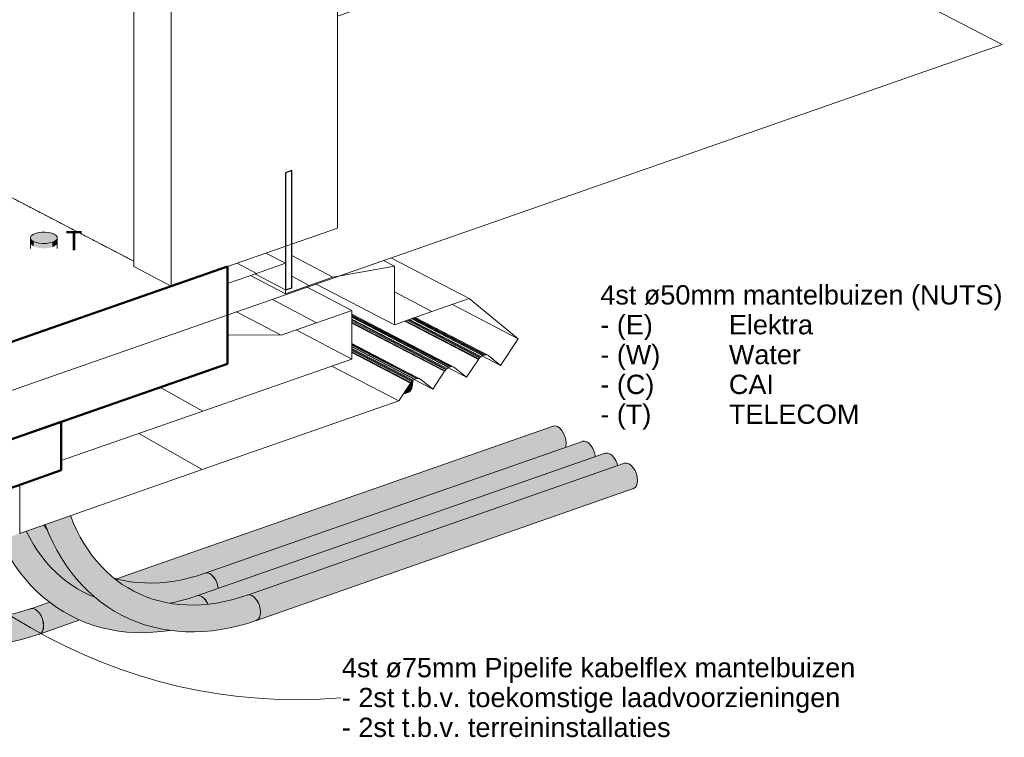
# Model space of a CAD drawing. Header units: millimetres. Extents: x 18815 to 33811, y -1140 to 12702.
# Tile 37 of 45: x 31978 to 33811, y 3042 to 4378. Entities that reach past the tile are written whole.
import ezdxf

# ---------------------------------------------------------------- set-up
doc = ezdxf.new("R2010")
doc.units = ezdxf.units.MM
doc.linetypes.add('Dash 1_8_', pattern=[6.35, 3.175, -3.175])
for name, color, linetype, lineweight in [('00_Algemeen', 7, 'Continuous', 18), ('05_Bouwplaatsvoorzieningen', 7, 'Continuous', 18), ('22_Metselwerk', 7, 'Continuous', 18), ('25_Metaalconstructiewerk', 7, 'Continuous', 18), ('42_Dekvloeren en vloersystemen', 7, 'Continuous', 18), ('51_Binnenriolering', 7, 'Continuous', 18)]:
    doc.layers.add(name, color=color, linetype=linetype, lineweight=lineweight)
doc.styles.add('Arial_4', font='arial.ttf', dxfattribs={"height": 36})

# ---------------------------------------------------------------- blocks, each defined once
blk = doc.blocks.new('Surface_666734 - Surface_666734-1200196-3D - Meterkast')
at = {"layer": '05_Bouwplaatsvoorzieningen', "lineweight": 9}
for p, q in [((-20265.4, 4384.4), (-19585.9, 4621.8)), ((-19585.9, 4621.8), (-19027.9, 4331.8)), ((-19027.9, 4331.8), (-22010, 3290)), ((-22010, 3290), (-22568, 3580))]:
    blk.add_line(p, q, dxfattribs=at)
blk = doc.blocks.new('Surface_666734 - Surface_666734-1200200-3D - Meterkast')
blk.add_blockref('Surface_666734 - Surface_666734-1200196-3D - Meterkast', (0, 0))
blk = doc.blocks.new('Basic Wall_hardsteen 15 mm_1286298 - Basic Wall_hardsteen 15 mm_1286298-1202618-3D - Meterkast')
at = {"layer": '22_Metselwerk', "lineweight": 30}
for p, q in [((-20350.5, 4097), (-20362.1, 4093)), ((-20362.1, 4093), (-20362.1, 3874.8)), ((-20350.5, 3878.8), (-20350.5, 4097)), ((-20362.1, 3874.8), (-20350.5, 3878.8))]:
    blk.add_line(p, q, dxfattribs=at)
at = {"layer": '22_Metselwerk', "lineweight": 9}
blk.add_line((-20362.1, 3874.8), (-20419.3, 3904.5), dxfattribs=at)
blk = doc.blocks.new('Basic Wall_hardsteen 15 mm_1286298 - Basic Wall_hardsteen 15 mm_1286298-1202622-3D - Meterkast')
blk.add_blockref('Basic Wall_hardsteen 15 mm_1286298 - Basic Wall_hardsteen 15 mm_1286298-1202618-3D - Meterkast', (0, 0))
blk = doc.blocks.new('Floors 1_Floors 1_1599666 - Floors 1_Floors 1_1599666-1211914-3D - Meterkast')
at = {"layer": '42_Dekvloeren en vloersystemen', "lineweight": 9}
for p, q in [((-20362.1, 3924.5), (-20398.5, 3943.4)), ((-20398.5, 3943.4), (-20362.1, 3924.5)), ((-20452.2, 3924.7), (-20416.1, 3905.6)), ((-20416.1, 3905.6), (-20452.2, 3924.7)), ((-20362.1, 3924.5), (-20416.1, 3905.6)), ((-20362.1, 3867.8), (-20362.1, 3924.5)), ((-20273.8, 3898.7), (-20350.5, 3938.6)), ((-20350.5, 3938.6), (-20273.8, 3898.7)), ((-20159.1, 3918.8), (-20179.6, 3929.5)), ((-20179.6, 3929.5), (-20159.1, 3918.8)), ((-20019.9, 3858.6), (-20165.7, 3934.3)), ((-20165.7, 3934.3), (-20019.9, 3858.6)), ((-20416.1, 3905.6), (-20470.3, 3886.7)), ((-20159.1, 3918.8), (-20273.8, 3898.7)), ((-20159.1, 3809.9), (-20159.1, 3918.8)), ((-20362.1, 3867.8), (-20427.3, 3901.7)), ((-20427.3, 3901.7), (-20362.1, 3867.8)), ((-20350.5, 3900.5), (-20317.8, 3883.3)), ((-20317.8, 3883.3), (-20350.5, 3900.5)), ((-20273.8, 3898.7), (-20317.8, 3883.3)), ((-20470.3, 3886.7), (-20470.3, 3791.4)), ((-20317.8, 3883.3), (-20362.1, 3867.8)), ((-20238.3, 3836.6), (-20321.6, 3879.8)), ((-20321.6, 3879.8), (-20238.3, 3836.6)), ((-20159.1, 3809.9), (-20304.9, 3885.7)), ((-20304.9, 3885.7), (-20159.1, 3809.9)), ((-20159.1, 3871.1), (-20089.5, 3834.3)), ((-20089.5, 3834.3), (-20159.1, 3871.1)), ((-20386.5, 3857.2), (-20304.1, 3813.6)), ((-20304.1, 3813.6), (-20386.5, 3857.2)), ((-20019.9, 3858.6), (-20089.5, 3834.3)), ((-19929, 3784), (-20019.9, 3858.6)), ((-20369.9, 3790.6), (-20453.2, 3833.9)), ((-20453.2, 3833.9), (-20369.9, 3790.6)), ((-20304.1, 3813.6), (-20238.3, 3836.6)), ((-20238.3, 3836.6), (-20238.3, 3746.1)), ((-20089.5, 3834.3), (-20159.1, 3809.9)), ((-19929, 3784), (-20051.4, 3847.6)), ((-20051.4, 3847.6), (-19929, 3784)), ((-20369.9, 3790.6), (-20304.1, 3813.6)), ((-20046.8, 3730), (-20238.3, 3829.6)), ((-20238.3, 3829.6), (-20047.3, 3730.3)), ((-20047.3, 3730.3), (-20238.3, 3829.6)), ((-20238.3, 3829.6), (-20046.8, 3730)), ((-20238.3, 3829.5), (-20050.4, 3731.8)), ((-20050.4, 3731.8), (-20238.3, 3829.5)), ((-20053.7, 3731.9), (-20238.3, 3828)), ((-20238.3, 3828), (-20053.7, 3731.9)), ((-20238.3, 3827.7), (-20054, 3731.9)), ((-20054, 3731.9), (-20238.3, 3827.7)), ((-20238.3, 3826.1), (-20055, 3731.6)), ((-20055, 3731.6), (-20238.3, 3826.1)), ((-20057.9, 3730.7), (-20238.3, 3824.5)), ((-20238.3, 3824.5), (-20057.9, 3730.7)), ((-20058.5, 3730.4), (-20238.3, 3824.1)), ((-20238.3, 3824.1), (-20058.5, 3730.4)), ((-20238.3, 3820.6), (-20061.3, 3728.6)), ((-20061.3, 3728.6), (-20238.3, 3820.6)), ((-20238.3, 3818.8), (-20062.7, 3727.3)), ((-20062.7, 3727.3), (-20238.3, 3818.8)), ((-20063.8, 3726.2), (-20238.3, 3816.8)), ((-20238.3, 3816.8), (-20063.8, 3726.2)), ((-20065.5, 3724.1), (-20238.3, 3814.3)), ((-20238.3, 3814.3), (-20065.5, 3724.1)), ((-20003, 3745.3), (-20140.1, 3816.6)), ((-20140.1, 3816.6), (-20003, 3745.3)), ((-20002.3, 3746.2), (-20138.4, 3817.2)), ((-20138.4, 3817.2), (-20002.3, 3746.2)), ((-20000.8, 3748.2), (-20135.5, 3818.2)), ((-20135.5, 3818.2), (-20000.8, 3748.2)), ((-20133.2, 3819), (-19999.6, 3749.4)), ((-19999.6, 3749.4), (-20133.2, 3819)), ((-20131.2, 3819.7), (-19998.2, 3750.6)), ((-19998.2, 3750.6), (-20131.2, 3819.7)), ((-19995.4, 3752.5), (-20127.1, 3821.1)), ((-20127.1, 3821.1), (-19995.4, 3752.5)), ((-19994.9, 3752.8), (-20126.7, 3821.3)), ((-20126.7, 3821.3), (-19994.9, 3752.8)), ((-20124.8, 3821.9), (-19992, 3753.6)), ((-19992, 3753.6), (-20124.8, 3821.9)), ((-20123, 3822.6), (-19991, 3754)), ((-19991, 3754), (-20123, 3822.6)), ((-19990.7, 3754), (-20122.7, 3822.7)), ((-20122.7, 3822.7), (-19990.7, 3754)), ((-20120.9, 3823.3), (-19987.3, 3753.8)), ((-19987.3, 3753.8), (-20120.9, 3823.3)), ((-20120.8, 3823.3), (-19984.3, 3752.4)), ((-19984.3, 3752.4), (-20120.8, 3823.3)), ((-20342.4, 3800.2), (-20238.3, 3746.1)), ((-20238.3, 3746.1), (-20342.4, 3800.2)), ((-20066.1, 3723.3), (-20238.3, 3812.8)), ((-20238.3, 3812.8), (-20066.1, 3723.3)), ((-20470.3, 3791.4), (-20369.9, 3790.6)), ((-19961.8, 3734.1), (-19929, 3784)), ((-20109.9, 3708), (-20238.3, 3774.8)), ((-20238.3, 3774.8), (-20110.4, 3708.3)), ((-20110.4, 3708.3), (-20238.3, 3774.8)), ((-20238.3, 3774.8), (-20109.9, 3708)), ((-20238.3, 3774.7), (-20113.4, 3709.8)), ((-20113.4, 3709.8), (-20238.3, 3774.7)), ((-20116.7, 3709.9), (-20238.3, 3773.2)), ((-20238.3, 3773.2), (-20116.7, 3709.9)), ((-20238.3, 3772.9), (-20117.1, 3709.9)), ((-20117.1, 3709.9), (-20238.3, 3772.9)), ((-20238.3, 3771.7), (-20118, 3709.6)), ((-20118, 3709.6), (-20238.3, 3771.7)), ((-20121, 3708.7), (-20238.3, 3769.7)), ((-20238.3, 3769.7), (-20121, 3708.7)), ((-20238.3, 3769.1), (-20121.6, 3708.3)), ((-20121.6, 3708.3), (-20238.3, 3769.1)), ((-20124.4, 3706.6), (-20238.3, 3765.8)), ((-20238.3, 3765.8), (-20124.4, 3706.6)), ((-20238.3, 3763.8), (-20125.9, 3705.2)), ((-20125.9, 3705.2), (-20238.3, 3763.8)), ((-20126.9, 3704.2), (-20238.3, 3762.1)), ((-20238.3, 3762.1), (-20126.9, 3704.2)), ((-20128.6, 3702.1), (-20238.3, 3759.3)), ((-20238.3, 3759.3), (-20128.6, 3702.1)), ((-20238.3, 3746.1), (-20516.1, 3649.1)), ((-20129.2, 3701.3), (-20238.3, 3758)), ((-20238.3, 3758), (-20129.2, 3701.3)), ((-20024.9, 3712.1), (-20003, 3745.3)), ((-20003, 3745.3), (-20002.3, 3746.2)), ((-20002.3, 3746.2), (-20000.8, 3748.2)), ((-20000.8, 3748.2), (-19999.6, 3749.4)), ((-19999.6, 3749.4), (-19998.2, 3750.6)), ((-19998.2, 3750.6), (-19995.4, 3752.5)), ((-19961.8, 3734.1), (-19996.1, 3752)), ((-19996.1, 3752), (-19961.8, 3734.1)), ((-19995.4, 3752.5), (-19994.9, 3752.8)), ((-19994.9, 3752.8), (-19992, 3753.6)), ((-19992, 3753.6), (-19991, 3754)), ((-19991, 3754), (-19990.7, 3754)), ((-19990.7, 3754), (-19987.3, 3753.8)), ((-19987.3, 3753.8), (-19984.3, 3752.4)), ((-19983.7, 3752.1), (-19984.3, 3752.4)), ((-19984.3, 3752.4), (-19983.7, 3752.1)), ((-19984.3, 3752.4), (-19983.7, 3752.1)), ((-19983.7, 3752.1), (-19961.8, 3734.1)), ((-20151.1, 3668), (-20276, 3732.9)), ((-20276, 3732.9), (-20151.1, 3668)), ((-20088, 3690.1), (-20066.1, 3723.3)), ((-20066.1, 3723.3), (-20065.5, 3724.1)), ((-20065.5, 3724.1), (-20063.8, 3726.2)), ((-20063.8, 3726.2), (-20062.7, 3727.3)), ((-20062.7, 3727.3), (-20061.3, 3728.6)), ((-20061.3, 3728.6), (-20058.5, 3730.4)), ((-20024.9, 3712.1), (-20059.2, 3729.9)), ((-20059.2, 3729.9), (-20024.9, 3712.1)), ((-20058.5, 3730.4), (-20057.9, 3730.7)), ((-20057.9, 3730.7), (-20055, 3731.6)), ((-20055, 3731.6), (-20054, 3731.9)), ((-20054, 3731.9), (-20053.7, 3731.9)), ((-20053.7, 3731.9), (-20050.4, 3731.8)), ((-20050.4, 3731.8), (-20047.3, 3730.3)), ((-20047.3, 3730.3), (-20046.8, 3730)), ((-20046.8, 3730), (-20024.9, 3712.1)), ((-20128.6, 3702.1), (-20126.9, 3704.2)), ((-20126.9, 3704.2), (-20125.9, 3705.2)), ((-20125.9, 3705.2), (-20124.4, 3706.6)), ((-20124.4, 3706.6), (-20121.6, 3708.3)), ((-20088, 3690.1), (-20122.3, 3707.9)), ((-20122.3, 3707.9), (-20088, 3690.1)), ((-20121.6, 3708.3), (-20121, 3708.7)), ((-20121, 3708.7), (-20118, 3709.6)), ((-20118, 3709.6), (-20117.1, 3709.9)), ((-20117.1, 3709.9), (-20116.7, 3709.9)), ((-20116.7, 3709.9), (-20113.4, 3709.8)), ((-20113.4, 3709.8), (-20110.4, 3708.3)), ((-20110.4, 3708.3), (-20109.9, 3708)), ((-20109.9, 3708), (-20088, 3690.1)), ((-20595.8, 3693.6), (-20516.1, 3649.1)), ((-20516.1, 3649.1), (-20595.8, 3693.6)), ((-20151.1, 3668), (-20129.2, 3701.3)), ((-20129.2, 3701.3), (-20128.6, 3702.1)), ((-20517, 3540.2), (-20151.1, 3668)), ((-20516.1, 3649.1), (-20779.7, 3557)), ((-20635, 3607.5), (-20517, 3540.2)), ((-20517, 3540.2), (-20635, 3607.5)), ((-20779.7, 3557), (-20779.7, 3538.9)), ((-20857, 3421.4), (-20517, 3540.2)), ((-20779.7, 3538.9), (-20818.2, 3525.4)), ((-20818.2, 3525.4), (-20857, 3511.9)), ((-20857, 3511.9), (-20857, 3421.4))]:
    blk.add_line(p, q, dxfattribs=at)
blk = doc.blocks.new('Floors 1_Floors 1_1599666 - Floors 1_Floors 1_1599666-1211918-3D - Meterkast')
blk.add_blockref('Floors 1_Floors 1_1599666 - Floors 1_Floors 1_1599666-1211914-3D - Meterkast', (0, 0))
blk = doc.blocks.new('M_Timber-Column_400x400 - M_Timber-Column_400x400-1255455-3D - Meterkast')
at = {"layer": '25_Metaalconstructiewerk', "lineweight": 9}
for p, q in [((-20265.4, 3989.9), (-20265.4, 6448.9)), ((-20644.7, 6377.2), (-20644.7, 3918.2)), ((-20574.7, 6340.8), (-20574.7, 3881.9)), ((-20574.7, 3881.9), (-20265.4, 3989.9)), ((-20574.7, 3881.9), (-20644.7, 3918.2))]:
    blk.add_line(p, q, dxfattribs=at)
blk = doc.blocks.new('20250708 24278 TO concept_rvt-3-3D - Meterkast')
at = {"layer": '00_Algemeen', "linetype": 'Dash 1_8_', "lineweight": 9}
blk.add_line((-20644.7, 3928.3), (-20927.9, 4075.5), dxfattribs=at)
at = {"layer": '22_Metselwerk', "lineweight": 9}
blk.add_line((-20927.9, 4075.5), (-20644.7, 3928.3), dxfattribs=at)
at = {"layer": '42_Dekvloeren en vloersystemen', "lineweight": 50}
for p, q in [((-20470.3, 3918.4), (-22010, 3380.5)), ((-20470.3, 3737.4), (-20470.3, 3918.4)), ((-22010, 3199.6), (-20470.3, 3737.4)), ((-20779.7, 3629.4), (-22010, 3199.6)), ((-20779.7, 3538.9), (-20779.7, 3629.4)), ((-22010, 3109.1), (-20779.7, 3538.9))]:
    blk.add_line(p, q, dxfattribs=at)
at = {"layer": '05_Bouwplaatsvoorzieningen', "lineweight": 50}
blk.add_blockref('Surface_666734 - Surface_666734-1200200-3D - Meterkast', (0, 0), dxfattribs=at)
at = {"layer": '22_Metselwerk', "lineweight": 50}
blk.add_blockref('Basic Wall_hardsteen 15 mm_1286298 - Basic Wall_hardsteen 15 mm_1286298-1202622-3D - Meterkast', (0, 0), dxfattribs=at)
at = {"layer": '25_Metaalconstructiewerk', "lineweight": 50}
blk.add_blockref('M_Timber-Column_400x400 - M_Timber-Column_400x400-1255455-3D - Meterkast', (0, 0), dxfattribs=at)
at = {"layer": '42_Dekvloeren en vloersystemen', "lineweight": 50}
blk.add_blockref('Floors 1_Floors 1_1599666 - Floors 1_Floors 1_1599666-1211918-3D - Meterkast', (0, 0), dxfattribs=at)
blk = doc.blocks.new('NLRS_61_COF_UN_mantelbuisbocht_gen_CGA - NLRS_61_32_CON_Mantelbuis NUTS-3741993-3D - Meterkast')
at = {"layer": '51_Binnenriolering', "true_color": 0xff0000}
for points in [[(-20952.4, 3213), (-20923.1, 3213.4), (-20917, 3213.7), (-20892.4, 3216.3), (-20864.5, 3221.6), (-20820.4, 3234.2), (-20817.7, 3235.9), (-20815.3, 3239.3), (-20813.7, 3244.3), (-20813.2, 3249.2), (-20814, 3256.1), (-20815.5, 3261.9), (-20818.1, 3267.9), (-20821.4, 3273.2), (-20825.4, 3277.4), (-20829.2, 3280), (-20857.9, 3271.3), (-20886.6, 3265.3), (-20914.8, 3262), (-20943.9, 3261.5), (-20970.8, 3263.9), (-20996.5, 3268.8), (-21021, 3276.3), (-21045, 3286.7), (-21066.8, 3299.3), (-21072.2, 3303), (-21080.6, 3309.2), (-21096, 3321.8), (-21108, 3333.7), (-21129.1, 3326.3), (-21127.1, 3306.5), (-21124.2, 3284.2), (-21123.6, 3280.4), (-21116.2, 3273.6), (-21094.4, 3257.6), (-21071.1, 3244), (-21048.6, 3233.5), (-21027, 3225.9), (-21005.9, 3220.1), (-20980.6, 3215.5), (-20956.7, 3213.4)], [(-20829.1, 3280.1), (-20828.3, 3280.3), (-20832.4, 3281.7), (-20833.2, 3281.4), (-20829.1, 3280.1)], [(-20821.2, 3233.7), (-20820.4, 3234), (-20817.1, 3235.9), (-20814.6, 3239.3), (-20813, 3243.9), (-20812.5, 3249.5), (-20813, 3255.6), (-20814.6, 3261.9), (-20817.9, 3269.1), (-20821.2, 3274), (-20825, 3278), (-20828.3, 3280.3), (-20829.1, 3280.1), (-20825, 3277.2), (-20821.2, 3272.9), (-20817.4, 3266.3), (-20815.2, 3260.8), (-20813.8, 3255.3), (-20813.3, 3248.2), (-20814, 3243), (-20815.6, 3238.7), (-20817.9, 3235.6), (-20820.7, 3234)]]:
    blk.add_hatch(color=1, dxfattribs=at).paths.add_polyline_path(points)
h = blk.add_hatch(color=1, dxfattribs=at)
h.paths.add_polyline_path([(-21116.2, 3273.6), (-21123.6, 3280.2), (-21123.6, 3280), (-21118.8, 3275.9)])
h.paths.add_polyline_path([(-21095, 3258), (-21113.4, 3271.5), (-21105.4, 3265.5), (-21098.3, 3260.4)])
h.paths.add_polyline_path([(-20942.6, 3261.4), (-20914.8, 3262), (-20886.6, 3265.3), (-20857.9, 3271.3), (-20829.1, 3280.1), (-20833.2, 3281.4), (-20837, 3281.1), (-20878.6, 3269.4), (-20912.2, 3264.2), (-20936.4, 3262.7), (-20963.9, 3263.9), (-20987.2, 3267.1), (-21005.3, 3271.5), (-20995.9, 3268.6), (-20968.7, 3263.6), (-20943.9, 3261.5)])
at = {"layer": '51_Binnenriolering', "color": 12, "true_color": 0xdd0000}
for p, q in [((-20836.6, 3281.3), (-20837.3, 3281)), ((-20820.8, 3233.8), (-20820.1, 3234.1))]:
    blk.add_line(p, q, dxfattribs=at)
for points in [[(-21048.1, 3288.3, 0), (-21059.1, 3294.4, 0), (-21069.8, 3301.2, 0), (-21080, 3308.5, 0), (-21090, 3316.5, 0), (-21099.5, 3325.1, 0), (-21108, 3333.7, 0)], [(-21048.1, 3288.3, 0), (-21036.8, 3282.8, 0), (-21025.2, 3278, 0), (-21013.3, 3273.8, 0), (-21001, 3270.3, 0), (-20988.5, 3267.4, 0), (-20975.7, 3265.2, 0), (-20962.7, 3263.7, 0), (-20949.4, 3262.9, 0), (-20935.9, 3262.7, 0), (-20922.2, 3263.3, 0), (-20908.3, 3264.5, 0), (-20894.3, 3266.4, 0), (-20880.1, 3269.1, 0), (-20865.8, 3272.4, 0), (-20851.4, 3276.4, 0), (-20837.3, 3281, 0)], [(-21071.2, 3243.9, 0), (-21084.7, 3251.4, 0), (-21097.7, 3259.7, 0), (-21110.3, 3268.7, 0), (-21122.4, 3278.5, 0), (-21123.5, 3279.4, 0)], [(-20836.2, 3281.4, 0), (-20832.4, 3281.7, 0), (-20828.3, 3280.3, 0)], [(-20828.3, 3280.3, 0), (-20824.2, 3277.4, 0), (-20820.4, 3273.2, 0), (-20817.1, 3267.9, 0), (-20814.6, 3261.9, 0), (-20813, 3255.6, 0), (-20812.5, 3249.5, 0), (-20813, 3243.9, 0), (-20814.6, 3239.3, 0), (-20817.1, 3235.9, 0), (-20820.4, 3234, 0)], [(-21071.2, 3243.9, 0), (-21057.3, 3237.2, 0), (-21043.1, 3231.3, 0), (-21028.5, 3226.2, 0), (-21013.5, 3221.9, 0), (-20998.3, 3218.4, 0), (-20982.8, 3215.7, 0), (-20967.2, 3213.9, 0), (-20951.3, 3212.9, 0), (-20935.2, 3212.7, 0), (-20919, 3213.4, 0), (-20902.7, 3214.8, 0), (-20886.3, 3217.1, 0), (-20869.8, 3220.1, 0), (-20853.4, 3224, 0), (-20836.9, 3228.6, 0), (-20820.8, 3233.8, 0)]]:
    blk.add_polyline3d(points, dxfattribs=at)
blk = doc.blocks.new('NLRS_61_COF_UN_mantelbuisbocht_gen_CGA - NLRS_61_32_CON_Mantelbuis NUTS-V12-3D - Meterkast')
at = {"layer": '51_Binnenriolering', "true_color": 0x00ff00}
h = blk.add_hatch(color=3, dxfattribs=at)
h.paths.add_polyline_path([(-20578.3, 3291.8), (-20568.2, 3293.4), (-20525.8, 3305.6), (-20488.3, 3318.7), (-20488.8, 3322.3), (-20490.3, 3328.1), (-20492.9, 3334.1), (-20496.2, 3339.4), (-20500.2, 3343.6), (-20504, 3346.2), (-20534.2, 3337.2), (-20562.7, 3331.3), (-20591.4, 3328.2), (-20618.7, 3327.8), (-20645.7, 3330.1), (-20671.5, 3335.1), (-20680.7, 3337.7), (-20675, 3333.2), (-20663.5, 3325), (-20658, 3321.7), (-20639.6, 3311.4), (-20615.7, 3301.3), (-20611.5, 3299.9), (-20600.6, 3296.8), (-20583.4, 3292.5), (-20578.4, 3291.8)])
h.paths.add_polyline_path([(-20716.2, 3302.3), (-20729.6, 3314), (-20744.3, 3328.8), (-20763.1, 3351.6), (-20778.8, 3374.7), (-20795.5, 3405.1), (-20805.8, 3428.2), (-20811.6, 3437.3), (-20844.8, 3425.5), (-20835.6, 3408.1), (-20819, 3382.5), (-20803, 3362.8), (-20784.8, 3344.5), (-20769.1, 3331.7), (-20757.7, 3323.6), (-20752.5, 3320.4), (-20733.7, 3309.9), (-20716.4, 3302.4)])
for points in [[(-20617.4, 3327.7), (-20589.7, 3328.2), (-20561.4, 3331.5), (-20532.7, 3337.5), (-20503.9, 3346.3), (-20508, 3347.6), (-20511.8, 3347.4), (-20553.4, 3335.6), (-20587, 3330.4), (-20611.2, 3328.9), (-20638.9, 3330.1), (-20664, 3333.8), (-20680.1, 3337.7), (-20669.7, 3334.7), (-20644.5, 3329.9), (-20618.7, 3327.8)], [(-20503.9, 3346.3), (-20503.1, 3346.5), (-20507.4, 3347.9), (-20508, 3347.6), (-20504.4, 3346.4)], [(-20488.3, 3318.7), (-20487.6, 3318.9), (-20487.8, 3321.8), (-20489.4, 3328.1), (-20492.7, 3335.3), (-20496, 3340.3), (-20499.8, 3344.2), (-20503.1, 3346.5), (-20503.9, 3346.3), (-20499.8, 3343.4), (-20496, 3339.1), (-20492.2, 3332.6), (-20490.2, 3327.8), (-20488.6, 3321.6)]]:
    blk.add_hatch(color=3, dxfattribs=at).paths.add_polyline_path(points)
at = {"layer": '51_Binnenriolering', "color": 96, "true_color": 0x008000}
blk.add_line((-20511.4, 3347.5), (-20512.2, 3347.3), dxfattribs=at)
for points in [[(-20805.5, 3427.7, 0), (-20808.4, 3431.7, 0), (-20811.9, 3437.2, 0)], [(-20681, 3338, 0), (-20675.8, 3336.5, 0), (-20663.3, 3333.6, 0), (-20650.5, 3331.5, 0), (-20637.5, 3329.9, 0), (-20624.2, 3329.1, 0), (-20610.7, 3328.9, 0), (-20597, 3329.5, 0), (-20583.1, 3330.7, 0), (-20569.1, 3332.7, 0), (-20554.9, 3335.3, 0), (-20540.6, 3338.6, 0), (-20526.2, 3342.7, 0), (-20512.2, 3347.3, 0)], [(-20511.1, 3347.6, 0), (-20507.2, 3347.9, 0), (-20503.1, 3346.5, 0)], [(-20503.1, 3346.5, 0), (-20499, 3343.6, 0), (-20495.2, 3339.4, 0), (-20491.9, 3334.1, 0), (-20489.4, 3328.1, 0), (-20487.8, 3321.8, 0), (-20487.4, 3318.9, 0)]]:
    blk.add_polyline3d(points, dxfattribs=at)
blk = doc.blocks.new('NLRS_61_COF_UN_mantelbuisbocht_gen_CGA - NLRS_61_32_CON_Mantelbuis NUTS-V13-3D - Meterkast')
at = {"layer": '51_Binnenriolering', "true_color": 0xc0c0c0}
for points in [[(-20548.6, 3238.3), (-20519.3, 3238.7), (-20513.2, 3239.1), (-20488.6, 3241.6), (-20460.7, 3247), (-20416.6, 3259.5), (-20413.9, 3261.3), (-20411.5, 3264.6), (-20409.9, 3269.6), (-20409.4, 3274.6), (-20410.2, 3281.5), (-20411.7, 3287.2), (-20414.2, 3293.2), (-20417.6, 3298.5), (-20421.6, 3302.8), (-20425.4, 3305.4), (-20454.2, 3296.7), (-20482.8, 3290.6), (-20511, 3287.3), (-20540.1, 3286.9), (-20567, 3289.2), (-20592.7, 3294.2), (-20617.2, 3301.7), (-20641.2, 3312.1), (-20664, 3325.3), (-20668.4, 3328.4), (-20679.9, 3337.1), (-20693.5, 3348.5), (-20711.6, 3367.3), (-20726.5, 3386.2), (-20742, 3410.5), (-20751.4, 3428.6), (-20762.3, 3454.5), (-20806.6, 3439), (-20804.8, 3434), (-20793.5, 3406.7), (-20781.3, 3382.5), (-20766.2, 3358.2), (-20748.8, 3335.3), (-20730.6, 3315.5), (-20711.1, 3298), (-20689.8, 3282.5), (-20667.3, 3269.3), (-20644.8, 3258.9), (-20623.2, 3251.3), (-20602.1, 3245.4), (-20576.8, 3240.8), (-20552.9, 3238.7)], [(-20425.3, 3305.4), (-20424.5, 3305.7), (-20428.8, 3307), (-20429.4, 3306.8), (-20425.8, 3305.6)], [(-20417.4, 3259.1), (-20416.6, 3259.4), (-20413.3, 3261.3), (-20410.8, 3264.6), (-20409.2, 3269.3), (-20408.8, 3276), (-20409.2, 3281), (-20410.8, 3287.2), (-20414.1, 3294.5), (-20417.4, 3299.4), (-20421.2, 3303.3), (-20424.5, 3305.7), (-20425.3, 3305.4), (-20420.7, 3302), (-20416.9, 3297.5), (-20413.5, 3291.7), (-20411.6, 3287), (-20410, 3280.7), (-20409.4, 3274.6), (-20410.2, 3268.4), (-20411.8, 3264), (-20414.1, 3261), (-20416.9, 3259.3)]]:
    blk.add_hatch(color=9, dxfattribs=at).paths.add_polyline_path(points)
h = blk.add_hatch(color=9, dxfattribs=at)
h.paths.add_polyline_path([(-20712.4, 3299), (-20732.7, 3317.6), (-20751.7, 3338.9), (-20768, 3361), (-20782, 3383.7), (-20795, 3409.8), (-20806.9, 3438.9), (-20809.4, 3438.1), (-20805.7, 3428.2), (-20793.9, 3402), (-20778.7, 3374.5), (-20761.5, 3349.4), (-20743, 3327.4), (-20726.1, 3310.7), (-20713.9, 3300.3)])
h.paths.add_polyline_path([(-20691.2, 3283.3), (-20706.3, 3294.2), (-20701.5, 3290.7), (-20691.9, 3283.9)])
h.paths.add_polyline_path([(-20538.8, 3286.8), (-20509.3, 3287.5), (-20482.8, 3290.6), (-20454.1, 3296.7), (-20425.3, 3305.4), (-20429.4, 3306.8), (-20433.4, 3306.5), (-20474.8, 3294.7), (-20508.5, 3289.5), (-20534.7, 3288.1), (-20560.8, 3289.3), (-20584.9, 3292.9), (-20601.5, 3296.9), (-20590.8, 3293.8), (-20563.9, 3288.9), (-20539.3, 3286.8)])
at = {"layer": '51_Binnenriolering', "color": 8, "true_color": 0x808080}
for p, q in [((-20432.8, 3306.7), (-20433.5, 3306.4)), ((-20417, 3259.2), (-20416.3, 3259.5))]:
    blk.add_line(p, q, dxfattribs=at)
for points in [[(-20644.3, 3313.7, 0), (-20655.3, 3319.8, 0), (-20666, 3326.5, 0), (-20676.2, 3333.9, 0), (-20686.2, 3341.9, 0), (-20695.7, 3350.5, 0), (-20704.8, 3359.7, 0), (-20713.6, 3369.5, 0), (-20721.9, 3379.9, 0), (-20729.8, 3390.8, 0), (-20737.2, 3402.3, 0), (-20744.2, 3414.4, 0), (-20750.7, 3427, 0), (-20756.6, 3440.1, 0), (-20762.1, 3453.8, 0), (-20762.4, 3454.5, 0)], [(-20667.4, 3269.3, 0), (-20680.9, 3276.8, 0), (-20693.9, 3285.1, 0), (-20706.5, 3294.1, 0), (-20718.6, 3303.8, 0), (-20730.2, 3314.3, 0), (-20741.3, 3325.4, 0), (-20751.8, 3337.2, 0), (-20761.7, 3349.6, 0), (-20771.1, 3362.7, 0), (-20779.9, 3376.3, 0), (-20788.1, 3390.5, 0), (-20795.6, 3405.2, 0), (-20802.6, 3420.4, 0), (-20808.9, 3436.1, 0), (-20809.6, 3438, 0)], [(-20644.3, 3313.7, 0), (-20633, 3308.2, 0), (-20621.4, 3303.4, 0), (-20609.5, 3299.2, 0), (-20597.2, 3295.7, 0), (-20584.7, 3292.8, 0), (-20571.9, 3290.6, 0), (-20558.9, 3289.1, 0), (-20545.6, 3288.2, 0), (-20532.1, 3288.1, 0), (-20518.4, 3288.6, 0), (-20504.5, 3289.9, 0), (-20490.5, 3291.8, 0), (-20476.3, 3294.4, 0), (-20462, 3297.8, 0), (-20447.6, 3301.8, 0), (-20433.5, 3306.4, 0)], [(-20432.4, 3306.8, 0), (-20428.6, 3307, 0), (-20424.5, 3305.7, 0)], [(-20424.5, 3305.7, 0), (-20420.4, 3302.8, 0), (-20416.6, 3298.5, 0), (-20413.3, 3293.2, 0), (-20410.8, 3287.2, 0), (-20409.2, 3281, 0), (-20408.7, 3274.8, 0), (-20409.2, 3269.3, 0), (-20410.8, 3264.6, 0), (-20413.3, 3261.3, 0), (-20416.6, 3259.4, 0)], [(-20667.4, 3269.3, 0), (-20653.5, 3262.6, 0), (-20639.3, 3256.7, 0), (-20624.7, 3251.5, 0), (-20609.7, 3247.2, 0), (-20594.5, 3243.8, 0), (-20579, 3241.1, 0), (-20563.3, 3239.3, 0), (-20547.5, 3238.3, 0), (-20531.4, 3238.1, 0), (-20515.2, 3238.7, 0), (-20498.9, 3240.2, 0), (-20482.5, 3242.4, 0), (-20466, 3245.5, 0), (-20449.6, 3249.3, 0), (-20433.1, 3254, 0), (-20417, 3259.2, 0)]]:
    blk.add_polyline3d(points, dxfattribs=at)
blk = doc.blocks.new('NLRS_61_COF_UN_mantelbuisbocht_gen_CGA - NLRS_61_32_CON_Mantelbuis NUTS-V14-3D - Meterkast')
at = {"layer": '51_Binnenriolering', "true_color": 0x0080ff}
h = blk.add_hatch(color=150, dxfattribs=at)
h.paths.add_polyline_path([(-20642.7, 3236.8), (-20613.4, 3237.2), (-20605, 3237.8), (-20582.8, 3240.1), (-20578, 3241.1), (-20603.8, 3245.9), (-20627.6, 3252.6), (-20647, 3259.9), (-20670.6, 3271.1), (-20691.2, 3283.3), (-20709.3, 3296.6), (-20717.6, 3302.9), (-20735.3, 3310.6), (-20757.1, 3323.2), (-20762.5, 3326.9), (-20774, 3335.6), (-20786.3, 3345.7), (-20805.8, 3365.9), (-20820.6, 3384.7), (-20836.1, 3409), (-20844.9, 3425.6), (-20889.7, 3409.8), (-20888.7, 3407.3), (-20875.2, 3380.7), (-20860.3, 3356.7), (-20844.4, 3335.5), (-20824.8, 3314.1), (-20806.5, 3297.5), (-20784.7, 3281.5), (-20760.8, 3267.5), (-20738.9, 3257.4), (-20717.4, 3249.8), (-20696.3, 3244), (-20671, 3239.4), (-20647, 3237.2)])
h.paths.add_polyline_path([(-20532.6, 3288), (-20507.5, 3289.8), (-20508.4, 3291.8), (-20511.7, 3297.1), (-20515.7, 3301.3), (-20519.5, 3303.9), (-20548.2, 3295.2), (-20570, 3290.6), (-20557.7, 3289), (-20533.5, 3288.1)])
h = blk.add_hatch(color=150, dxfattribs=at)
h.paths.add_polyline_path([(-20806.5, 3297.5), (-20826.3, 3315.4), (-20845.6, 3337), (-20862.2, 3359.5), (-20875.8, 3381.6), (-20890.2, 3409.8), (-20892.1, 3409.2), (-20888.9, 3401.9), (-20872.8, 3373.1), (-20855.7, 3348), (-20837.1, 3325.9), (-20820.2, 3309.3), (-20808.9, 3299.6)])
h.paths.add_polyline_path([(-20785.3, 3281.8), (-20800.5, 3292.8), (-20795.8, 3289.4), (-20788.5, 3284.1)])
h.paths.add_polyline_path([(-20570, 3290.6), (-20546.1, 3295.9), (-20519.4, 3303.9), (-20523.6, 3305.3), (-20527.4, 3305), (-20568.9, 3293.2), (-20578.1, 3291.7), (-20572.5, 3291)])
for points in [[(-20519.4, 3303.9), (-20518.7, 3304.2), (-20522.8, 3305.6), (-20523.5, 3305.3), (-20519.4, 3303.9)], [(-20507.5, 3289.7), (-20506.6, 3289.8), (-20508.2, 3293), (-20511.5, 3297.9), (-20515.3, 3301.9), (-20518.7, 3304.2), (-20519.3, 3303.9), (-20515.3, 3301), (-20510.9, 3295.8), (-20507.7, 3290.2), (-20507.5, 3289.7)]]:
    blk.add_hatch(color=150, dxfattribs=at).paths.add_polyline_path(points)
at = {"layer": '51_Binnenriolering', "color": 5, "true_color": 0x0000ff}
blk.add_line((-20526.9, 3305.2), (-20527.7, 3304.9), dxfattribs=at)
for points in [[(-20738.5, 3312.2, 0), (-20749.5, 3318.3, 0), (-20760.1, 3325, 0), (-20770.4, 3332.4, 0), (-20780.3, 3340.4, 0), (-20789.8, 3349, 0), (-20799, 3358.2, 0), (-20807.7, 3368, 0), (-20816, 3378.4, 0), (-20823.9, 3389.3, 0), (-20831.3, 3400.9, 0), (-20838.3, 3412.9, 0), (-20844.8, 3425.5, 0)], [(-20761.5, 3267.8, 0), (-20775, 3275.3, 0), (-20788.1, 3283.6, 0), (-20800.6, 3292.6, 0), (-20812.7, 3302.3, 0), (-20824.3, 3312.8, 0), (-20835.4, 3323.9, 0), (-20845.9, 3335.7, 0), (-20855.9, 3348.2, 0), (-20865.2, 3361.2, 0), (-20874, 3374.8, 0), (-20882.2, 3389, 0), (-20889.8, 3403.7, 0), (-20892.2, 3409.1, 0)], [(-20738.5, 3312.2, 0), (-20727.2, 3306.7, 0), (-20715.9, 3302, 0)], [(-20577.5, 3291.7, 0), (-20570.4, 3293, 0), (-20556.1, 3296.3, 0), (-20541.7, 3300.3, 0), (-20527.7, 3304.9, 0)], [(-20526.6, 3305.3, 0), (-20522.8, 3305.6, 0), (-20518.7, 3304.2, 0)], [(-20518.7, 3304.2, 0), (-20514.6, 3301.3, 0), (-20510.7, 3297.1, 0), (-20507.4, 3291.8, 0), (-20506.5, 3289.9, 0)], [(-20761.5, 3267.8, 0), (-20747.7, 3261.1, 0), (-20733.4, 3255.2, 0), (-20718.8, 3250.1, 0), (-20703.9, 3245.8, 0), (-20688.7, 3242.3, 0), (-20673.2, 3239.6, 0), (-20657.5, 3237.8, 0), (-20641.6, 3236.8, 0), (-20625.5, 3236.6, 0), (-20609.3, 3237.3, 0), (-20593, 3238.7, 0), (-20577.1, 3240.9, 0)]]:
    blk.add_polyline3d(points, dxfattribs=at)

msp = doc.modelspace()

# ---------------------------------------------------------------- hatches: boundary and pattern name
at = {"layer": '51_Binnenriolering', "true_color": 0xc0c0c0}
msp.add_hatch(color=9, dxfattribs=at).paths.add_polyline_path([(32020.6, 3961.3), (32027.2, 3961.4), (32033.4, 3962.2), (32039, 3963.6), (32043.4, 3965.7), (32046.5, 3968.1), (32048, 3970.8), (32047.8, 3973.6), (32045.9, 3976.3), (32042.4, 3978.6), (32037.7, 3980.5), (32031.9, 3981.8), (32025.6, 3982.5), (32019, 3982.4), (32012.8, 3981.6), (32007.3, 3980.1), (32002.8, 3978.1), (31999.7, 3975.6), (31998.2, 3972.9), (31998.4, 3970.1), (32000.3, 3967.5), (32003.8, 3965.1), (32008.5, 3963.2), (32014.3, 3961.9), (32019.7, 3961.4)])
at = {"layer": '51_Binnenriolering', "lineweight": 5, "true_color": 0xc0c0c0}
for points in [[(32003.8, 3956.1), (32003.8, 3965.1), (32000.3, 3967.5), (31998.4, 3970.1), (31998.2, 3970.1), (31998.4, 3961.1), (32000.3, 3958.4), (32003.7, 3956.1)], [(32020.6, 3952.2), (32027.2, 3952.3), (32033.4, 3953.1), (32039, 3954.6), (32039, 3963.6), (32033.4, 3962.2), (32027.2, 3961.4), (32019.7, 3961.4), (32014.3, 3961.9), (32008.5, 3963.2), (32003.8, 3965.1), (32003.8, 3956.1), (32008.5, 3954.2), (32014.3, 3952.9), (32020.5, 3952.2)], [(32039, 3954.6), (32043.4, 3956.6), (32046.5, 3959.1), (32048, 3962.2), (32048, 3970.8), (32046.5, 3968.1), (32043.4, 3965.7), (32039, 3963.6), (32039, 3961.4)], [(32410.5, 3305.7), (33112.7, 3551), (33108.6, 3552.3), (33104.8, 3552.1), (32402.6, 3306.8), (32407, 3306.9), (32409.8, 3305.9)], [(32426.4, 3274.8), (33128.6, 3520.1), (33128, 3526.3), (33126.4, 3532.5), (33123.9, 3538.5), (33120.6, 3543.8), (33116.8, 3548.1), (33112.7, 3551), (32410.5, 3305.7), (32415.1, 3302.3), (32418.9, 3297.8), (32422.2, 3292.1), (32424.3, 3287), (32425.8, 3281), (32426.3, 3276)], [(32418.5, 3259.4), (33120.6, 3504.7), (33123.9, 3506.6), (33126.4, 3509.9), (33128, 3514.6), (33128.6, 3520.1), (32426.4, 3274.8), (32425.6, 3268.6), (32424, 3264.2), (32421.3, 3261), (32421, 3260.8)]]:
    msp.add_hatch(color=9, dxfattribs=at).paths.add_polyline_path(points)
at = {"layer": '51_Binnenriolering', "lineweight": 5, "true_color": 0xff8040}
for points in [[(32693.4, 3682.2), (32703.8, 3685.9), (32706.8, 3690.9), (32708.6, 3697.3), (32709.2, 3704.7), (32708.2, 3704.2), (32705.9, 3701.3), (32693.4, 3682.3)], [(32708.3, 3704.4), (32709.2, 3704.7), (32709.2, 3705.2), (32708.6, 3704.6)]]:
    msp.add_hatch(color=11, dxfattribs=at).paths.add_polyline_path(points)
at = {"layer": '51_Binnenriolering', "lineweight": 5, "true_color": 0xff0000}
h = msp.add_hatch(color=1, dxfattribs=at)
h.paths.add_polyline_path([(32006.7, 3280.3), (32037.1, 3290.9), (32033.6, 3293.6), (31998.8, 3281.4), (32002.6, 3281.7), (32006, 3280.6)])
h.paths.add_polyline_path([(32164.5, 3335.5), (32979.6, 3620.2), (32975.5, 3621.5), (32971.6, 3621.3), (32158.4, 3337), (32164.4, 3335.5)])
h = msp.add_hatch(color=1, dxfattribs=at)
h.paths.add_polyline_path([(32022.6, 3249.5), (32074.3, 3267.5), (32072.3, 3268.4), (32049.8, 3281.8), (32037, 3290.9), (32006.7, 3280.3), (32011.1, 3277.2), (32014.8, 3272.9), (32018.1, 3267.6), (32020.7, 3260.8), (32022, 3255.6)])
h.paths.add_polyline_path([(32223.8, 3328.9), (32250.8, 3330.8), (32259.5, 3332.2), (32995.4, 3589.3), (32994.9, 3595.5), (32993.3, 3601.7), (32990.8, 3607.7), (32987.5, 3613), (32983.7, 3617.3), (32979.6, 3620.2), (32164.5, 3335.5), (32173.4, 3333.3), (32199, 3329.8), (32221, 3329)])
h = msp.add_hatch(color=1, dxfattribs=at)
h.paths.add_polyline_path([(32014.7, 3234), (32089.9, 3260.3), (32074, 3267.4), (32022.6, 3249.5), (32021.8, 3243.2), (32020.2, 3238.9), (32017.5, 3235.6), (32017.2, 3235.4)])
h.paths.add_polyline_path([(32259, 3332.1), (32282.4, 3335.8), (32324.8, 3347.9), (32994.2, 3581.8), (32994.9, 3583.8), (32995.4, 3589.3), (32259.5, 3332.2)])
at = {"layer": '51_Binnenriolering', "lineweight": 5, "true_color": 0x00ff00}
for points in [[(32331.9, 3346.5), (33034.1, 3591.8), (33030, 3593.2), (33026.2, 3592.9), (32324, 3347.6), (32327.8, 3347.9), (32331.1, 3346.8)], [(32347.5, 3318.9), (33049.7, 3564.2), (33049.4, 3567.1), (33047.8, 3573.4), (33044.7, 3580.4), (33042, 3584.7), (33038.2, 3588.9), (33034.1, 3591.8), (32331.9, 3346.5), (32336.3, 3343.4), (32340, 3339.1), (32343.2, 3333.8), (32345.7, 3327.8), (32347.3, 3321.6)]]:
    msp.add_hatch(color=3, dxfattribs=at).paths.add_polyline_path(points)
at = {"layer": '51_Binnenriolering', "lineweight": 5, "true_color": 0x0080ff}
for points in [[(32316.4, 3304.2), (33076.6, 3569.8), (33072.5, 3571.1), (33068.7, 3570.9), (32308.5, 3305.3), (32312.3, 3305.6), (32315.6, 3304.5)], [(32328.4, 3289.8), (32361, 3294.9), (32403.4, 3307), (33091.3, 3547.4), (33089.9, 3552.3), (33087.8, 3557.3), (33084.5, 3562.6), (33080.7, 3566.9), (33076.6, 3569.8), (32316.4, 3304.2), (32320.7, 3301), (32324.5, 3296.8), (32328.1, 3290.6)]]:
    msp.add_hatch(color=150, dxfattribs=at).paths.add_polyline_path(points)

# ---------------------------------------------------------------- linework, layer by layer
at = {"layer": '00_Algemeen'}
msp.add_arc((32494.7, 4098.7), 986.9, 204.9684, 274.7248, dxfattribs=at)
at = {"layer": '51_Binnenriolering', "color": 8, "true_color": 0x808080}
for p, q in [((31998.1, 3971.9), (31998.1, 3952.1)), ((32048.1, 3952.1), (32048.1, 3971.9)), ((33104.5, 3552), (32402.3, 3306.7)), ((32418.8, 3259.5), (33121, 3504.8))]:
    msp.add_line(p, q, dxfattribs=at)
at = {"layer": '51_Binnenriolering', "color": 30, "lineweight": 35, "true_color": 0xff8000}
for p, q in [((32709.2, 3705.2), (32709.2, 3704.7)), ((32703.8, 3685.9), (32693.4, 3682.2))]:
    msp.add_line(p, q, dxfattribs=at)
at = {"layer": '51_Binnenriolering', "color": 12, "true_color": 0xdd0000}
for p, q in [((32971.3, 3621.2), (32158.1, 3337.1)), ((32033.6, 3293.6), (31998.5, 3281.3)), ((32015, 3234.1), (32089.9, 3260.3))]:
    msp.add_line(p, q, dxfattribs=at)
at = {"layer": '51_Binnenriolering', "color": 96, "true_color": 0x008000}
msp.add_line((33025.9, 3592.8), (32323.7, 3347.5), dxfattribs=at)
at = {"layer": '51_Binnenriolering', "color": 5, "true_color": 0x0000ff}
msp.add_line((33068.3, 3570.8), (32308.2, 3305.2), dxfattribs=at)
at = {"layer": '51_Binnenriolering', "color": 8, "true_color": 0x808080}
for points in [[(32007.3, 3980.1, 0), (32002.8, 3978.1, 0), (31999.7, 3975.6, 0), (31998.2, 3972.9, 0), (31998.4, 3970.1, 0), (32000.3, 3967.5, 0), (32003.8, 3965.1, 0)], [(32042.4, 3978.6, 0), (32037.7, 3980.5, 0), (32031.9, 3981.8, 0), (32025.6, 3982.5, 0), (32019, 3982.4, 0), (32012.8, 3981.6, 0), (32007.3, 3980.1, 0)], [(32039, 3963.6, 0), (32043.4, 3965.7, 0), (32046.5, 3968.1, 0), (32048, 3970.8, 0), (32047.8, 3973.6, 0), (32045.9, 3976.3, 0), (32042.4, 3978.6, 0)], [(32003.8, 3965.1, 0), (32008.5, 3963.2, 0), (32014.3, 3961.9, 0), (32020.6, 3961.3, 0), (32027.2, 3961.4, 0), (32033.4, 3962.2, 0), (32039, 3963.6, 0)], [(33104.5, 3552, 0), (33104.8, 3552.1, 0), (33108.6, 3552.3, 0), (33112.7, 3551, 0)], [(33112.7, 3551, 0), (33116.8, 3548.1, 0), (33120.6, 3543.8, 0), (33123.9, 3538.5, 0), (33126.4, 3532.5, 0), (33128, 3526.3, 0), (33128.6, 3520.1, 0)], [(33128.6, 3520.1, 0), (33128, 3514.6, 0), (33126.4, 3509.9, 0), (33123.9, 3506.6, 0), (33120.6, 3504.7, 0)], [(32410.5, 3305.7, 0), (32406.4, 3307, 0), (32402.6, 3306.8, 0)], [(32426.4, 3274.8, 0), (32425.8, 3281, 0), (32424.3, 3287.2, 0), (32421.7, 3293.2, 0), (32418.5, 3298.5, 0), (32414.6, 3302.8, 0), (32410.5, 3305.7, 0)], [(32418.5, 3259.4, 0), (32421.7, 3261.3, 0), (32424.3, 3264.6, 0), (32425.8, 3269.3, 0), (32426.4, 3274.8, 0)]]:
    msp.add_polyline3d(points, dxfattribs=at)
at = {"layer": '51_Binnenriolering', "color": 30, "lineweight": 35, "true_color": 0xff8000}
msp.add_polyline3d([(32709.2, 3704.7, 0), (32708.6, 3697.3, 0), (32706.8, 3690.9, 0), (32703.8, 3685.9, 0)], dxfattribs=at)
at = {"layer": '51_Binnenriolering', "color": 12, "true_color": 0xdd0000}
for points in [[(32971.3, 3621.2, 0), (32971.6, 3621.3, 0), (32975.5, 3621.5, 0), (32979.6, 3620.2, 0)], [(32979.6, 3620.2, 0), (32983.7, 3617.3, 0), (32987.5, 3613, 0), (32990.8, 3607.7, 0), (32993.3, 3601.7, 0), (32994.9, 3595.5, 0), (32995.4, 3589.3, 0)], [(32995.4, 3589.3, 0), (32994.9, 3583.8, 0), (32994.3, 3581.6, 0)], [(32006.7, 3280.3, 0), (32002.6, 3281.7, 0), (31998.8, 3281.4, 0)], [(32022.6, 3249.5, 0), (32022, 3255.6, 0), (32020.5, 3261.9, 0), (32017.9, 3267.9, 0), (32014.7, 3273.2, 0), (32010.8, 3277.4, 0), (32006.7, 3280.3, 0)], [(32014.7, 3234, 0), (32017.9, 3235.9, 0), (32020.5, 3239.3, 0), (32022, 3243.9, 0), (32022.6, 3249.5, 0)]]:
    msp.add_polyline3d(points, dxfattribs=at)
at = {"layer": '51_Binnenriolering', "color": 96, "true_color": 0x008000}
for points in [[(33025.9, 3592.8, 0), (33026.2, 3592.9, 0), (33030, 3593.2, 0), (33034.1, 3591.8, 0)], [(33034.1, 3591.8, 0), (33038.2, 3588.9, 0), (33042, 3584.7, 0), (33045.3, 3579.4, 0), (33047.8, 3573.4, 0), (33049.4, 3567.1, 0), (33049.8, 3564.2, 0)], [(32331.9, 3346.5, 0), (32327.8, 3347.9, 0), (32324, 3347.6, 0)], [(32347.6, 3318.9, 0), (32347.2, 3321.8, 0), (32345.6, 3328.1, 0), (32343.1, 3334.1, 0), (32339.8, 3339.4, 0), (32336, 3343.6, 0), (32331.9, 3346.5, 0)]]:
    msp.add_polyline3d(points, dxfattribs=at)
at = {"layer": '51_Binnenriolering', "color": 5, "true_color": 0x0000ff}
for points in [[(33068.3, 3570.8, 0), (33068.7, 3570.9, 0), (33072.5, 3571.1, 0), (33076.6, 3569.8, 0)], [(33076.6, 3569.8, 0), (33080.7, 3566.9, 0), (33084.5, 3562.6, 0), (33087.8, 3557.3, 0), (33090.3, 3551.3, 0), (33091.4, 3547.4, 0)], [(32316.4, 3304.2, 0), (32312.3, 3305.6, 0), (32308.5, 3305.3, 0)], [(32328.5, 3289.9, 0), (32327.6, 3291.8, 0), (32324.3, 3297.1, 0), (32320.5, 3301.3, 0), (32316.4, 3304.2, 0)]]:
    msp.add_polyline3d(points, dxfattribs=at)

# ---------------------------------------------------------------- block references
at = {"lineweight": 5}
msp.add_blockref('20250708 24278 TO concept_rvt-3-3D - Meterkast', (52835.1, 0), dxfattribs=at)
at = {"layer": '51_Binnenriolering', "color": 8, "true_color": 0x808080}
msp.add_blockref('NLRS_61_COF_UN_mantelbuisbocht_gen_CGA - NLRS_61_32_CON_Mantelbuis NUTS-V13-3D - Meterkast', (52835.1, 0), dxfattribs=at)
at = {"layer": '51_Binnenriolering', "color": 96, "true_color": 0x008000}
msp.add_blockref('NLRS_61_COF_UN_mantelbuisbocht_gen_CGA - NLRS_61_32_CON_Mantelbuis NUTS-V12-3D - Meterkast', (52835.1, 0), dxfattribs=at)
at = {"layer": '51_Binnenriolering', "color": 5, "true_color": 0x0000ff}
msp.add_blockref('NLRS_61_COF_UN_mantelbuisbocht_gen_CGA - NLRS_61_32_CON_Mantelbuis NUTS-V14-3D - Meterkast', (52835.1, 0), dxfattribs=at)
at = {"layer": '51_Binnenriolering', "color": 12, "true_color": 0xdd0000}
msp.add_blockref('NLRS_61_COF_UN_mantelbuisbocht_gen_CGA - NLRS_61_32_CON_Mantelbuis NUTS-3741993-3D - Meterkast', (52835.1, 0), dxfattribs=at)

# ---------------------------------------------------------------- texts
at = {"layer": '00_Algemeen', "char_height": 36, "attachment_point": 1, "style": 'Arial_4'}
for s, insert, width in [('T', (32063.8, 3984.3), 36.878), ('4st ø50mm mantelbuizen (NUTS)', (33059.2, 3883.6), 880.253), ('- (E)', (33059.2, 3828.1), 113.84), ('^I', (33153.1, 3828.1), 176.371), ('Elektra', (33298.6, 3828.1), 181.181), ('- (W)', (33059.2, 3772.5), 134.684), ('^I', (33170.3, 3772.5), 155.527), ('Water', (33298.6, 3772.5), 160.338), ('- (C)', (33059.2, 3716.9), 117.046), ('^I', (33155.8, 3716.9), 173.165), ('CAI', (33298.6, 3716.9), 97.806), ('- (T)', (33059.2, 3661.4), 110.633), ('^I', (33150.5, 3661.4), 179.578), ('TELECOM', (33298.6, 3661.4), 290.211), ('4st ø75mm Pipelife kabelflex mantelbuizen', (32578, 3189.6), 1107.932), ('- 2st t.b.v. toekomstige laadvoorzieningen', (32578, 3134), 1077.468), ('- 2st t.b.v. terreininstallaties', (32578, 3078.4), 699.071)]:
    msp.add_mtext(s, dxfattribs=dict(at, insert=insert, width=width))

doc.saveas('drawing.dxf')
